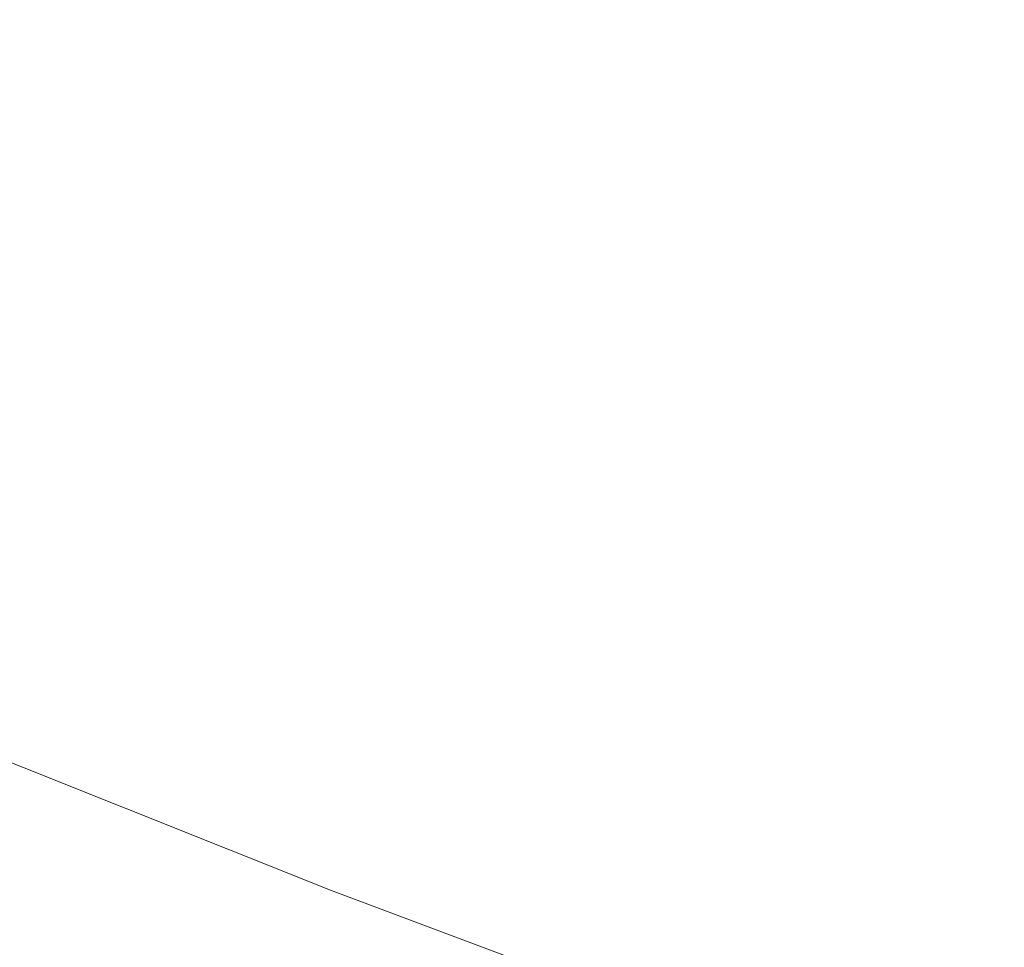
# Model space of a CAD drawing. Header units: millimetres. Extents: x 8 to 524, y 12 to 399.
# Tile 55 of 131: x 467.32 to 468.53, y 151.84 to 152.98. Entities that reach past the tile are written whole.
import ezdxf

# ---------------------------------------------------------------- set-up
doc = ezdxf.new("R2010")
doc.units = ezdxf.units.MM

msp = doc.modelspace()

# ---------------------------------------------------------------- linework, layer by layer
at = {"color": 252, "linetype": 'Continuous', "lineweight": 0, "flags": 128}
msp.add_lwpolyline([(461.2551, 155.741), (461.6024, 155.4369), (461.9626, 155.1391), (462.3355, 154.8476), (462.7209, 154.5627), (463.1185, 154.2846), (463.528, 154.0134), (463.9492, 153.7494), (464.3819, 153.4927), (464.8257, 153.2434), (465.2803, 153.0018), (465.7455, 152.768), (466.2209, 152.5421), (466.7063, 152.3243), (467.2013, 152.1148), (467.7056, 151.9136), (468.2189, 151.7209), (468.7408, 151.5369), (469.2711, 151.3615), (469.8092, 151.1951), (470.355, 151.0376), (470.9081, 150.8892), (471.468, 150.7499)], dxfattribs=at)
at = {"color": 252, "linetype": 'Continuous', "lineweight": 0}
msp.add_open_spline([(430.7749, 152.0579), (430.789, 152.0656), (430.8205, 152.0826), (430.8724, 152.1107), (430.934, 152.144), (431.0051, 152.1825), (431.0858, 152.2262), (431.1761, 152.2751), (431.2746, 152.3284), (431.3811, 152.3859), (431.4953, 152.4476), (431.6184, 152.5141), (431.7503, 152.5853), (431.8902, 152.6607), (432.038, 152.7403), (432.1934, 152.8241), (432.3574, 152.9123), (432.5417, 153.0115), (432.7474, 153.1221), (432.9758, 153.2447), (433.2162, 153.3737), (433.4686, 153.509), (433.733, 153.6506), (433.9936, 153.79), (434.2493, 153.9266), (434.499, 154.0599), (434.757, 154.1975), (435.0122, 154.3335), (435.264, 154.4676), (435.4457, 154.5642), (435.5594, 154.6246), (435.6029, 154.6478), (435.6402, 154.6676), (435.6774, 154.6874), (435.7146, 154.7071), (435.7518, 154.7269), (435.9505, 154.8324), (436.3074, 155.0219), (436.842, 155.3051), (437.3886, 155.5941), (437.9461, 155.8884), (438.4912, 156.1757), (439.0034, 156.4452), (439.4835, 156.6974), (439.9152, 156.924), (440.25, 157.0995), (440.4597, 157.2093), (440.5434, 157.2532), (440.5743, 157.2694), (440.5839, 157.2744), (440.5935, 157.2794), (440.6031, 157.2845), (440.6127, 157.2895), (440.6385, 157.303), (440.6836, 157.3266), (440.7512, 157.362), (440.8283, 157.4023), (440.9149, 157.4477), (441.0111, 157.4979), (441.1144, 157.552), (441.2246, 157.6096), (441.3413, 157.6706), (441.4664, 157.736), (441.5999, 157.8058), (441.7521, 157.8852), (441.9241, 157.975), (442.1171, 158.0757), (442.3221, 158.1827), (442.5391, 158.2958), (442.7667, 158.4144), (443.0045, 158.5382), (443.2526, 158.6673), (443.5121, 158.8024), (443.7851, 158.9443), (444.0717, 159.0932), (444.372, 159.2491), (444.6842, 159.4111), (445.0082, 159.5791), (445.3441, 159.7532), (445.6918, 159.9333), (446.0513, 160.1194), (446.4225, 160.3114), (446.8055, 160.5094), (447.2003, 160.7133), (447.6067, 160.9231), (448.0249, 161.1388), (448.4546, 161.3603), (448.861, 161.5696), (449.2423, 161.7659), (449.5969, 161.9484), (449.9585, 162.1343), (450.3117, 162.3159), (450.6562, 162.4929), (450.9776, 162.6579), (451.2334, 162.7893), (451.3833, 162.8662), (451.4393, 162.8949), (451.4568, 162.9039), (451.4743, 162.9129), (451.4918, 162.9219), (451.5093, 162.9309), (452.2073, 163.289), (453.5834, 163.9943), (455.2881, 164.8669), (456.4546, 165.4636), (456.9547, 165.7194), (457.1356, 165.8119), (457.1853, 165.8373), (457.235, 165.8627), (457.2847, 165.8881), (457.3316, 165.9121), (457.3707, 165.9321), (457.4365, 165.9657), (457.5352, 166.0162), (457.6753, 166.0878), (457.8256, 166.1646), (457.9859, 166.2464), (458.1564, 166.3335), (458.3429, 166.4287), (458.5461, 166.5324), (458.7667, 166.6449), (458.9992, 166.7635), (459.2438, 166.8882), (459.5003, 167.0189), (459.7688, 167.1558), (460.041, 167.2945), (460.3163, 167.4346), (460.5939, 167.576), (460.8816, 167.7225), (461.1794, 167.874), (461.4871, 168.0305), (461.7872, 168.1831), (462.0786, 168.3312), (462.3604, 168.4744), (462.6492, 168.6211), (462.9436, 168.7706), (463.153, 168.8769), (463.2751, 168.9389), (463.3091, 168.9562), (463.3432, 168.9735), (463.3774, 168.9909), (463.4117, 169.0083), (463.4441, 169.0247), (463.5668, 169.087), (464.0904, 169.3526), (465.238, 169.9344), (466.9162, 170.7836), (468.8139, 171.7414), (470.7102, 172.696), (472.6058, 173.6472), (474.5016, 174.5956), (475.7625, 175.2257), (476.3934, 175.5411)], degree=3, knots=[0, 0, 0, 0, 0.000915, 0.0020379, 0.0033686, 0.004907, 0.0066528, 0.0086059, 0.0107659, 0.0130437, 0.0155136, 0.0181756, 0.0210297, 0.0240756, 0.0272538, 0.0306166, 0.0341641, 0.0378958, 0.0425785, 0.0475218, 0.0527253, 0.0581887, 0.0639116, 0.0698935, 0.0751182, 0.0805251, 0.0861139, 0.0918844, 0.0971125, 0.1024809, 0.1036927, 0.104502, 0.1053102, 0.1061174, 0.1069235, 0.1077286, 0.1085327, 0.1198424, 0.1309437, 0.1433067, 0.1554028, 0.1672328, 0.1787979, 0.1887567, 0.1985116, 0.2069278, 0.2105812, 0.212179, 0.2123879, 0.2125966, 0.2128052, 0.2130137, 0.2132221, 0.2134304, 0.214693, 0.2161625, 0.2178387, 0.2197216, 0.2218111, 0.2241071, 0.226461, 0.2289982, 0.2317187, 0.2346223, 0.2377089, 0.2416454, 0.2458439, 0.2503041, 0.2550259, 0.2600088, 0.2651568, 0.2705562, 0.2762068, 0.2821082, 0.2883884, 0.2949292, 0.3017302, 0.3087912, 0.3161117, 0.3236916, 0.3315304, 0.3396279, 0.3479836, 0.3565974, 0.3654688, 0.3745976, 0.3839836, 0.3936263, 0.4012259, 0.4089776, 0.4168811, 0.4249364, 0.4321505, 0.4394819, 0.4460306, 0.4489408, 0.4493232, 0.4497059, 0.4500889, 0.4504722, 0.4508558, 0.4512397, 0.4962987, 0.5412619, 0.5633894, 0.5731197, 0.5742117, 0.5753036, 0.5763955, 0.5774874, 0.5785792, 0.5794871, 0.5800617, 0.5829174, 0.5859959, 0.5892972, 0.5928212, 0.5965679, 0.6005372, 0.6051212, 0.6099701, 0.6150837, 0.6204621, 0.6261051, 0.6320127, 0.6381848, 0.644075, 0.6501873, 0.6565219, 0.6630786, 0.6698576, 0.6768586, 0.6829113, 0.6891206, 0.6954868, 0.7020098, 0.7085922, 0.7093406, 0.7100909, 0.7108431, 0.7115972, 0.7123533, 0.7131112, 0.7137428, 0.7204688, 0.7477649, 0.7897296, 0.8317083, 0.8737128, 0.9157551, 0.9578471, 1, 1, 1, 1], dxfattribs=at)

doc.saveas('drawing.dxf')
